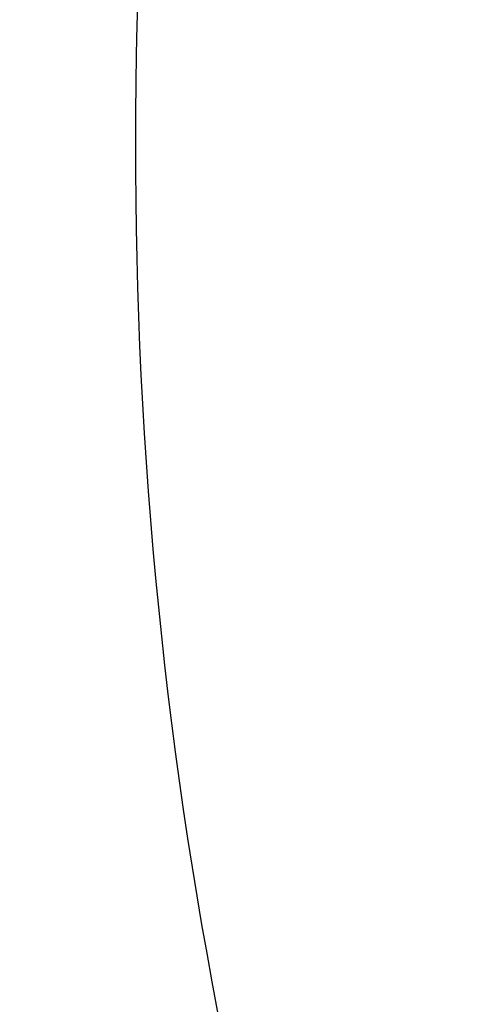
# Model space of a CAD drawing. Header units: millimetres. Extents: x -284 to 284, y 0 to 805.
# Tile 151 of 162: x -255.756 to -255.465, y 292.138 to 292.755. Entities that reach past the tile are written whole.
import ezdxf

# ---------------------------------------------------------------- set-up
doc = ezdxf.new("R2010")
doc.units = ezdxf.units.MM
doc.header["$MEASUREMENT"] = 0
doc.layers.add('Default', color=18, linetype='Continuous', true_color=0x000000)

msp = doc.modelspace()

# ---------------------------------------------------------------- linework, layer by layer
at = {"layer": 'Default', "extrusion": (-0.090657, 0.118261, 0.988836)}
msp.add_open_spline([(-249.73033, 293.10401, -30.86688), (-249.82321, 293.87732, -30.96788), (-250.23523, 294.6043, -31.0926), (-251.4649, 295.5551, -31.31904), (-252.27499, 295.77307, -31.41938), (-253.82825, 295.57107, -31.53763), (-254.56186, 295.15234, -31.55481), (-255.52882, 293.91587, -31.49558), (-255.75622, 293.10573, -31.41954), (-255.66334, 292.33241, -31.31854)], degree=3, knots=[0, 0, 0, 0, 2.423891, 2.423891, 4.847783, 4.847783, 7.271674, 7.271674, 9.695565, 9.695565, 9.695565, 9.695565], dxfattribs=at)
at = {"layer": 'Default', "extrusion": (0.090657, -0.118261, -0.988836)}
msp.add_open_spline([(-255.66334, 292.33241, -31.31854), (-255.57046, 291.55909, -31.21754), (-255.15844, 290.83211, -31.09282), (-253.92876, 289.88131, -30.86637), (-253.11868, 289.66335, -30.76603), (-251.56542, 289.86535, -30.64779), (-250.83181, 290.28408, -30.63061), (-249.86485, 291.52055, -30.68983), (-249.63745, 292.33069, -30.76587), (-249.73033, 293.10401, -30.86688)], degree=3, knots=[9.695565, 9.695565, 9.695565, 9.695565, 12.119457, 12.119457, 14.543348, 14.543348, 16.967239, 16.967239, 19.391131, 19.391131, 19.391131, 19.391131], dxfattribs=at)

doc.saveas('drawing.dxf')
